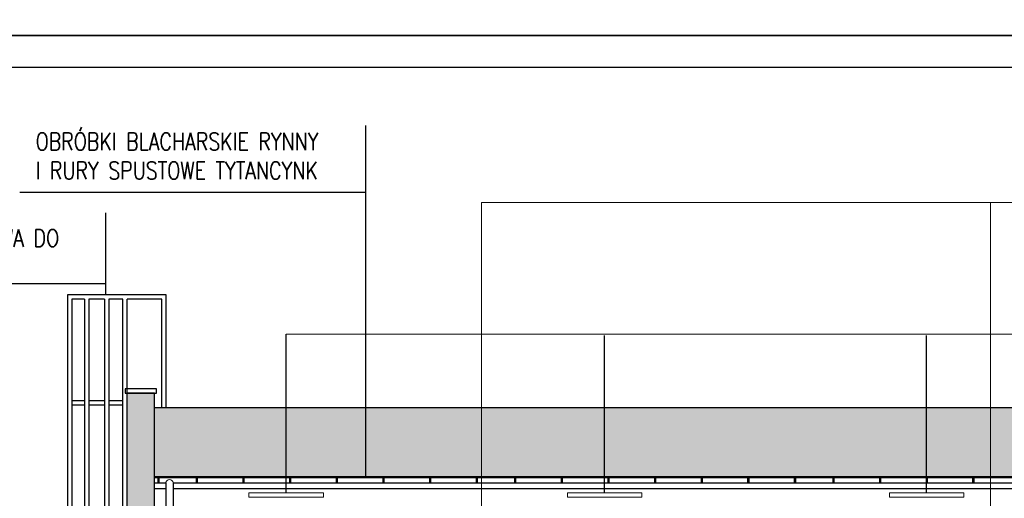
# Model space of a CAD drawing. Header units: millimetres. Extents: x 50026 to 146998, y 1038179 to 1573505.
# Tile 89 of 122: x 50693 to 52026, y 1049882 to 1050530. Entities that reach past the tile are written whole.
import ezdxf

# ---------------------------------------------------------------- set-up
doc = ezdxf.new("R2010")
doc.units = ezdxf.units.MM
doc.header["$LTSCALE"] = 0.025
doc.linetypes.add('CONTINU', pattern=[0])
for name, color, linetype in [('1', 7, 'Continuous'), ('2D-WYMIARY', 2, 'Continuous'), ('NAPISY', 2, 'Continuous'), ('szrafy', 8, 'Continuous'), ('ściany', 5, 'Continuous')]:
    doc.layers.add(name, color=color, linetype=linetype)
doc.layers.add('A_Kreskowanie', color=8, linetype='Continuous', lineweight=5)
doc.layers.add('kolory', color=7, linetype='Continuous', lineweight=9)
doc.styles.add('KS', font='romans.shx', dxfattribs={"width": 0.8, "height": 17.5})

# ---------------------------------------------------------------- blocks, each defined once
blk = doc.blocks.new('1')
at = {"layer": 'ściany'}
h = blk.add_hatch(color=254, dxfattribs=at)
h.dxf.hatch_style = 1
h.paths.add_polyline_path([(50875, 1050024.7), (50838, 1050024.7), (50838, 1049096.6), (50838, 1048810.4), (50875, 1048811.9)])

msp = doc.modelspace()

# ---------------------------------------------------------------- hatches: boundary and pattern name
at = {"layer": 'ściany'}
h = msp.add_hatch(color=250, dxfattribs=at)
h.dxf.hatch_style = 1
h.paths.add_polyline_path([(53527.96845, 1050004.69146), (50874.96845, 1050004.69146), (50874.96845, 1049911.51393), (53527.96845, 1049911.51393)])

# ---------------------------------------------------------------- linework, layer by layer
at = {"layer": '1', "color": 7, "linetype": 'Continuous', "ltscale": 5}
for p, q in [((50890.35863, 1049903.69152), (50890.35863, 1048855.9049)), ((50900.35863, 1049903.69152), (50900.35863, 1048855.9049))]:
    msp.add_line(p, q, dxfattribs=at)
at = {"layer": '2D-WYMIARY', "color": 2}
for points in [[(50025.62556, 1053478.9331), (54225.62556, 1053478.9331), (54225.62556, 1050508.9331), (50025.62556, 1050508.9331)], [(50025.62556, 1050508.9331), (54225.62556, 1050508.9331), (54225.62556, 1047538.9331), (50025.62556, 1047538.9331)], [(50339.59173, 1050465.95273), (54182.6452, 1050465.95273), (54182.6452, 1047581.91346), (50339.59173, 1047581.91346)]]:
    msp.add_lwpolyline(points, close=True, dxfattribs=at)
at = {"layer": 'A_Kreskowanie', "color": 7, "linetype": 'CONTINU'}
msp.add_arc((50895.35863, 1049902.49517), 5.14113, 13.45618074, 166.54381926, dxfattribs=at)
at = {"layer": 'kolory', "color": 1}
for p, q in [((51317.80509, 1050282.72856), (53087.18362, 1050282.72856)), ((51317.80509, 1049553.14155), (51317.80509, 1050282.72856)), ((52006.73753, 1049553.14155), (52006.73753, 1050282.72856)), ((51053.31772, 1050104.70929), (53392.37052, 1050104.70929))]:
    msp.add_line(p, q, dxfattribs=at)
at = {"layer": 'kolory', "color": 5}
for points in [[(51103.69602, 1049889.67532), (51002.93943, 1049889.67532), (51002.93943, 1049883.6578), (51103.69602, 1049883.6578)], [(51534.89751, 1049889.67532), (51434.14092, 1049889.67532), (51434.14092, 1049883.6578), (51534.89751, 1049883.6578)], [(51970.89248, 1049889.67532), (51870.13589, 1049889.67532), (51870.13589, 1049883.6578), (51970.89248, 1049883.6578)]]:
    msp.add_lwpolyline(points, close=True, dxfattribs=at)
at = {"layer": 'NAPISY', "linetype": 'Continuous', "ltscale": 0.2}
for p, q in [((51161.18579, 1049911.51393), (51161.18579, 1050387.12296)), ((50692.78032, 1050296.89613), (51161.18579, 1050296.89613)), ((50809.13351, 1050157.73383), (50809.13351, 1050268.75269)), ((50428.1842, 1050173.11938), (50809.13351, 1050173.16648))]:
    msp.add_line(p, q, dxfattribs=at)
at = {"layer": 'ściany', "color": 1}
for p, q in [((50890.75568, 1050157.73383), (50757.36869, 1050157.73383)), ((50757.36869, 1050157.73383), (50757.36869, 1049096.59483)), ((50780.12362, 1050151.78556), (50763.31696, 1050151.78556)), ((50763.31696, 1050151.78556), (50763.31696, 1049102.5431)), ((50780.12362, 1050151.78556), (50780.12362, 1049102.5431)), ((50807.16254, 1050151.78556), (50786.07189, 1050151.78556)), ((50786.07189, 1050151.78556), (50786.07189, 1049102.5431)), ((50807.16254, 1050151.78556), (50807.16254, 1049102.5431)), ((50832.02018, 1050151.78556), (50813.11081, 1050151.78556)), ((50813.11081, 1050151.78556), (50813.11081, 1049102.5431)), ((50832.02018, 1049102.5431), (50832.02018, 1050151.78556)), ((50837.96845, 1049096.59483), (50837.96845, 1050151.78556)), ((50884.80741, 1050151.78556), (50837.96845, 1050151.78556)), ((50884.80741, 1050004.69146), (50884.80741, 1050151.78556)), ((50890.75568, 1050004.69146), (50890.75568, 1050157.73383)), ((51053.31772, 1049889.67532), (51053.31772, 1050104.70929)), ((51484.51922, 1049889.67532), (51484.51922, 1050102.74211)), ((51920.51418, 1049889.67532), (51920.51418, 1050102.74211)), ((50780.12362, 1050014.31061), (50763.31696, 1050014.31061)), ((50780.12362, 1050008.36234), (50763.31696, 1050008.36234)), ((50807.16254, 1050014.31061), (50786.07189, 1050014.31061)), ((50807.16254, 1050008.36234), (50786.07189, 1050008.36234)), ((50832.02018, 1050014.31061), (50813.11081, 1050014.31061)), ((50832.02018, 1050008.36234), (50813.11081, 1050008.36234)), ((50879.41562, 1049911.51393), (50879.41562, 1049903.00099)), ((50880.85652, 1049911.51393), (50880.85652, 1049903.00099)), ((50931.45862, 1049911.51393), (50931.45862, 1049903.00099)), ((50932.89953, 1049911.51393), (50932.89953, 1049903.00099)), ((50994.60796, 1049911.51393), (50994.60796, 1049903.00099)), ((50996.04886, 1049911.51393), (50996.04886, 1049903.00099)), ((51057.75729, 1049911.51393), (51057.75729, 1049903.00099)), ((51059.1982, 1049911.51393), (51059.1982, 1049903.00099)), ((51120.90663, 1049911.51393), (51120.90663, 1049903.00099)), ((51122.34753, 1049911.51393), (51122.34753, 1049903.00099)), ((51184.05596, 1049911.51393), (51184.05596, 1049903.00099)), ((51185.49687, 1049911.51393), (51185.49687, 1049903.00099)), ((51247.20529, 1049911.51393), (51247.20529, 1049903.00099)), ((51248.6462, 1049911.51393), (51248.6462, 1049903.00099)), ((51310.35463, 1049911.51393), (51310.35463, 1049903.00099)), ((51311.79553, 1049911.51393), (51311.79553, 1049903.00099)), ((51362.39763, 1049911.51393), (51362.39763, 1049903.00099)), ((51363.83854, 1049911.51393), (51363.83854, 1049903.00099)), ((51425.54697, 1049911.51393), (51425.54697, 1049903.00099)), ((51426.98787, 1049911.51393), (51426.98787, 1049903.00099)), ((51488.6963, 1049911.51393), (51488.6963, 1049903.00099)), ((51490.13721, 1049911.51393), (51490.13721, 1049903.00099)), ((51551.84564, 1049911.51393), (51551.84564, 1049903.00099)), ((51553.28654, 1049911.51393), (51553.28654, 1049903.00099)), ((51614.99497, 1049911.51393), (51614.99497, 1049903.00099)), ((51616.43588, 1049911.51393), (51616.43588, 1049903.00099)), ((51678.14431, 1049911.51393), (51678.14431, 1049903.00099)), ((51679.58521, 1049911.51393), (51679.58521, 1049903.00099)), ((51741.29364, 1049911.51393), (51741.29364, 1049903.00099)), ((51742.73454, 1049911.51393), (51742.73454, 1049903.00099)), ((51793.33664, 1049911.51393), (51793.33664, 1049903.00099)), ((51794.77755, 1049911.51393), (51794.77755, 1049903.00099)), ((51856.48598, 1049911.51393), (51856.48598, 1049903.00099)), ((51857.92688, 1049911.51393), (51857.92688, 1049903.00099)), ((51919.63531, 1049911.51393), (51919.63531, 1049903.00099)), ((51921.07622, 1049911.51393), (51921.07622, 1049903.00099)), ((51982.78465, 1049911.51393), (51982.78465, 1049903.00099)), ((51984.22555, 1049911.51393), (51984.22555, 1049903.00099))]:
    msp.add_line(p, q, dxfattribs=at)
at = {"layer": 'ściany', "color": 2}
for p, q in [((50837.96845, 1048755.94349), (50837.96845, 1050024.69146)), ((50874.96845, 1050024.69146), (50837.96845, 1050024.69146)), ((50874.96845, 1048811.91534), (50874.96845, 1050024.69146)), ((53527.96845, 1050004.69146), (50874.96845, 1050004.69146)), ((50890.35863, 1049903.00099), (50874.96845, 1049903.00099)), ((53502.57826, 1049903.00099), (50900.35863, 1049903.00099)), ((50890.35863, 1049895.00099), (50874.96845, 1049895.00099)), ((53502.57826, 1049895.00099), (50900.35863, 1049895.00099))]:
    msp.add_line(p, q, dxfattribs=at)
at = {"layer": 'ściany', "color": 7}
for p, q in [((53527.96845, 1049911.51393), (50874.96845, 1049911.51393)), ((53527.96845, 1049910.00274), (50874.96845, 1049910.00274))]:
    msp.add_line(p, q, dxfattribs=at)
msp.add_lwpolyline([(50877.64174, 1050030.38402), (50835.29515, 1050030.38402), (50835.29515, 1050024.69146), (50877.64174, 1050024.69146)], close=True, dxfattribs=at)

# ---------------------------------------------------------------- block references
at = {"layer": 'szrafy', "color": 24}
msp.add_blockref('1', (0, 0), dxfattribs=at)

# ---------------------------------------------------------------- texts
at = {"layer": 'NAPISY', "linetype": 'Continuous', "ltscale": 0.2, "char_height": 23.52, "width": 897.1613802, "attachment_point": 1, "style": 'KS'}
for s, insert in [('OBRÓBKI BLACHARSKIE RYNNY \\PI RURY SPUSTOWE TYTANCYNK ', (50714.1237, 1050377.21058)), ('DRABINKA DACHOWA DO \\PWYMIANY NA NOWĄ ', (50446.79753, 1050246.44086))]:
    msp.add_mtext(s, dxfattribs=dict(at, insert=insert))

doc.saveas('drawing.dxf')
